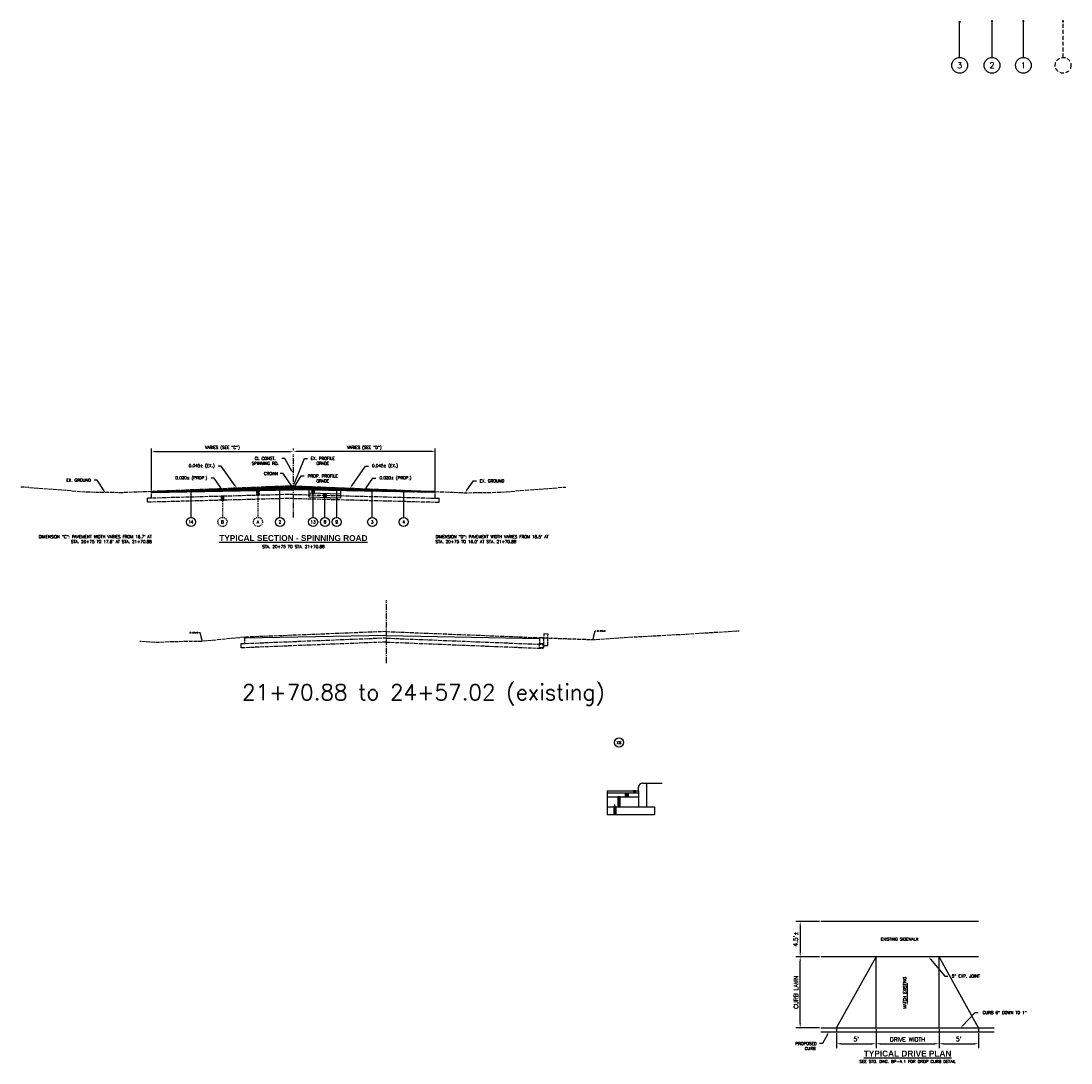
# Model space of a CAD drawing. Header units: feet. Extents: x 1490463 to 2981251, y 656138 to 1312330.
# Tile 4 of 13: x 1490488 to 1490621, y 656340 to 656472. Entities that reach past the tile are written whole.
import ezdxf
from ezdxf import colors
from ezdxf.entities.mleader import LeaderData, LeaderLine
from ezdxf.enums import TextEntityAlignment as Align
from ezdxf.math import Vec2, Vec3

# ---------------------------------------------------------------- set-up
doc = ezdxf.new("R2010")
doc.units = ezdxf.units.FT
doc.header["$MEASUREMENT"] = 0
for name, pattern in [('C', [0.6, 0.5, -0.1]), ('CENTER2', [1.125, 0.75, -0.125, 0.125, -0.125]), ('DASHED', [0.75, 0.5, -0.25])]:
    doc.linetypes.add(name, pattern=pattern)
for name, color, linetype in [('E-PAVEMENT', 27, 'C'), ('P-HATCH', 247, 'Continuous'), ('P-LABEL', 7, 'Continuous')]:
    doc.layers.add(name, color=color, linetype=linetype)
doc.styles.add('C1', font='simplex.shx')
doc.styles.add('SOLID', font='arialbd.ttf')
doc.styles.get("Standard").update_dxf_attribs({"font": 'simplex.shx'})
doc.dimstyles.new('COEC', dxfattribs={"dimscale": 13.9, "dimtxt": 0.18, "dimasz": 0.18, "dimexe": 0.18, "dimexo": 0.0625, "dimgap": 0.09, "dimtad": 1, "dimzin": 0, "dimdsep": 46, "dimtxsty": 'Standard', "dimcen": 0.09, "dimclrd": 256, "dimclre": 256, "dimclrt": 256, "dimaunit": 1, "dimadec": 4, "dimazin": 0, "dimtfac": 1, "dimtofl": 0, "dimtmove": 0, "dimatfit": 3, "dimfxl": 1, "dimtolj": 1, "dimtzin": 0, "dimlwd": -1, "dimlwe": -1, "dimarcsym": 0})

# ---------------------------------------------------------------- blocks, each defined once
blk = doc.blocks.new('*D321')
at = {"layer": 'DEFPOINTS', "color": 0, "transparency": 16777216}
for p in [(1490522.27, 656417.22), (1490522.27, 656417.22), (1490504.27, 656412.13)]:
    blk.add_point(p, dxfattribs=at)
at = {"layer": 'P-LABEL', "transparency": 16777216}
for p, q in [((1490504.27, 656412.28), (1490504.27, 656417.6)), ((1490504.65, 656417.22), (1490521.9, 656417.22)), ((1490522.27, 656417.37), (1490522.27, 656417.6))]:
    blk.add_line(p, q, dxfattribs=at)
for points in [[(1490504.65, 656417.29), (1490504.65, 656417.16), (1490504.27, 656417.22)], [(1490521.9, 656417.29), (1490521.9, 656417.16), (1490522.27, 656417.22)]]:
    blk.add_solid(points, dxfattribs=at)
at = {"layer": 'P-LABEL', "transparency": 16777216, "insert": (1490513.27, 656417.66), "char_height": 0.375, "attachment_point": 5}
blk.add_mtext('\\A1;VARIES (SEE "C")', dxfattribs=at)
blk = doc.blocks.new('*D322')
at = {"layer": 'DEFPOINTS', "color": 0, "transparency": 16777216}
for p in [(1490522.27, 656417.22), (1490522.27, 656417.22), (1490540.27, 656412.13)]:
    blk.add_point(p, dxfattribs=at)
at = {"layer": 'P-LABEL', "transparency": 16777216}
for p, q in [((1490522.27, 656417.37), (1490522.27, 656417.6)), ((1490539.9, 656417.22), (1490522.65, 656417.22)), ((1490540.27, 656412.28), (1490540.27, 656417.6))]:
    blk.add_line(p, q, dxfattribs=at)
for points in [[(1490522.65, 656417.29), (1490522.65, 656417.16), (1490522.27, 656417.22)], [(1490539.9, 656417.29), (1490539.9, 656417.16), (1490540.27, 656417.22)]]:
    blk.add_solid(points, dxfattribs=at)
at = {"layer": 'P-LABEL', "transparency": 16777216, "insert": (1490531.27, 656417.66), "char_height": 0.375, "attachment_point": 5}
blk.add_mtext('\\A1;VARIES (SEE "D")', dxfattribs=at)
blk = doc.blocks.new('*D360')
at = {"layer": 'DEFPOINTS', "color": 0, "transparency": 16777216}
for p in [(1490596.19, 656344.07), (1490604.19, 656344.07), (1490604.19, 656342.04)]:
    blk.add_point(p, dxfattribs=at)
at = {"layer": 'P-LABEL', "transparency": 16777216}
for p, q in [((1490596.19, 656343.88), (1490596.19, 656341.5)), ((1490604.19, 656343.88), (1490604.19, 656341.5)), ((1490596.73, 656342.04), (1490603.65, 656342.04))]:
    blk.add_line(p, q, dxfattribs=at)
for points in [[(1490596.73, 656342.13), (1490596.73, 656341.95), (1490596.19, 656342.04)], [(1490603.65, 656342.13), (1490603.65, 656341.95), (1490604.19, 656342.04)]]:
    blk.add_solid(points, dxfattribs=at)
at = {"layer": 'P-LABEL', "transparency": 16777216, "insert": (1490600.19, 656342.58), "char_height": 0.54, "attachment_point": 5}
blk.add_mtext('\\A1;DRIVE WIDTH', dxfattribs=at)
blk = doc.blocks.new('*D361')
at = {"layer": 'DEFPOINTS', "color": 0, "transparency": 16777216}
for p in [(1490589.19, 656357.57), (1490586.57, 656353.07), (1490589.19, 656353.07)]:
    blk.add_point(p, dxfattribs=at)
at = {"layer": 'P-LABEL', "transparency": 16777216}
for p, q in [((1490589.01, 656357.57), (1490586.03, 656357.57)), ((1490586.57, 656357.03), (1490586.57, 656353.61)), ((1490589.01, 656353.07), (1490586.03, 656353.07))]:
    blk.add_line(p, q, dxfattribs=at)
for points in [[(1490586.48, 656357.03), (1490586.66, 656357.03), (1490586.57, 656357.57)], [(1490586.48, 656353.61), (1490586.66, 656353.61), (1490586.57, 656353.07)]]:
    blk.add_solid(points, dxfattribs=at)
at = {"layer": 'P-LABEL', "transparency": 16777216, "insert": (1490585.98, 656355.32), "char_height": 0.54, "attachment_point": 5, "rotation": 90}
blk.add_mtext("\\A1;4.5'%%P", dxfattribs=at)
blk = doc.blocks.new('*D362')
at = {"layer": 'DEFPOINTS', "color": 0, "transparency": 16777216}
for p in [(1490586.57, 656353.07), (1490589.19, 656353.07), (1490589.19, 656344.07)]:
    blk.add_point(p, dxfattribs=at)
at = {"layer": 'P-LABEL', "transparency": 16777216}
for p, q in [((1490589.01, 656353.07), (1490586.03, 656353.07)), ((1490586.57, 656344.61), (1490586.57, 656352.53)), ((1490589.01, 656344.07), (1490586.03, 656344.07))]:
    blk.add_line(p, q, dxfattribs=at)
for points in [[(1490586.48, 656352.53), (1490586.66, 656352.53), (1490586.57, 656353.07)], [(1490586.48, 656344.61), (1490586.66, 656344.61), (1490586.57, 656344.07)]]:
    blk.add_solid(points, dxfattribs=at)
at = {"layer": 'P-LABEL', "transparency": 16777216, "insert": (1490586.03, 656348.57), "char_height": 0.54, "attachment_point": 5, "rotation": 90}
blk.add_mtext('\\A1;CURB LAWN', dxfattribs=at)
blk = doc.blocks.new('*D363')
at = {"layer": 'DEFPOINTS', "color": 0, "transparency": 16777216}
for p in [(1490591.19, 656343.57), (1490596.19, 656343.57), (1490596.19, 656342.04)]:
    blk.add_point(p, dxfattribs=at)
at = {"layer": 'P-LABEL', "transparency": 16777216}
for p, q in [((1490591.19, 656343.38), (1490591.19, 656341.5)), ((1490596.19, 656343.38), (1490596.19, 656341.5)), ((1490591.73, 656342.04), (1490595.65, 656342.04))]:
    blk.add_line(p, q, dxfattribs=at)
for points in [[(1490591.73, 656342.13), (1490591.73, 656341.95), (1490591.19, 656342.04)], [(1490595.65, 656342.13), (1490595.65, 656341.95), (1490596.19, 656342.04)]]:
    blk.add_solid(points, dxfattribs=at)
at = {"layer": 'P-LABEL', "transparency": 16777216, "insert": (1490593.69, 656342.63), "char_height": 0.54, "attachment_point": 5}
blk.add_mtext("\\A1;5'", dxfattribs=at)
blk = doc.blocks.new('*D364')
at = {"layer": 'DEFPOINTS', "color": 0, "transparency": 16777216}
for p in [(1490604.19, 656343.57), (1490609.19, 656343.57), (1490609.19, 656342.04)]:
    blk.add_point(p, dxfattribs=at)
at = {"layer": 'P-LABEL', "transparency": 16777216}
for p, q in [((1490604.19, 656343.38), (1490604.19, 656341.5)), ((1490609.19, 656343.38), (1490609.19, 656341.5)), ((1490604.73, 656342.04), (1490608.65, 656342.04))]:
    blk.add_line(p, q, dxfattribs=at)
for points in [[(1490604.73, 656342.13), (1490604.73, 656341.95), (1490604.19, 656342.04)], [(1490608.65, 656342.13), (1490608.65, 656341.95), (1490609.19, 656342.04)]]:
    blk.add_solid(points, dxfattribs=at)
at = {"layer": 'P-LABEL', "transparency": 16777216, "insert": (1490606.69, 656342.63), "char_height": 0.54, "attachment_point": 5}
blk.add_mtext("\\A1;5'", dxfattribs=at)

msp = doc.modelspace()

# ---------------------------------------------------------------- hatches: boundary and pattern name
at = {"layer": 'E-PAVEMENT'}
h = msp.add_hatch(color=256, dxfattribs=at)
h.dxf.hatch_style = 1
h.paths.add_polyline_path([(1490517.934, 656411.653), (1490517.614, 656411.639), (1490517.614, 656412.662), (1490517.934, 656412.675)])
h = msp.add_hatch(color=256, dxfattribs=at)
h.dxf.hatch_style = 1
h.paths.add_polyline_path([(1490513.439, 656411.03), (1490513.437, 656411.53), (1490513.117, 656411.524), (1490513.109, 656411.023)])
at = {"layer": 'P-HATCH'}
h = msp.add_hatch(dxfattribs=at)
h.set_pattern_fill('ANSI31', color=256)
h.set_pattern_definition([(45, (-149.95192, 0), (-0.088388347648, 0.088388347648), [])])
h.paths.add_polyline_path([(1490504.274, 656412.003), (1490522.274, 656412.363), (1490540.274, 656412.003), (1490540.274, 656412.128), (1490522.274, 656412.848), (1490504.274, 656412.128)])
at = {"layer": 'P-LABEL'}
h = msp.add_hatch(color=256, dxfattribs=at)
h.dxf.hatch_style = 1
edge = h.paths.add_edge_path()
edge.add_arc((1490606.801, 656471.725), 0.0625, 0, 360)
h = msp.add_hatch(color=256, dxfattribs=at)
h.dxf.hatch_style = 1
edge = h.paths.add_edge_path()
edge.add_arc((1490509.274, 656412.228), 0.0625, 0, 360)
h = msp.add_hatch(color=256, dxfattribs=at)
h.dxf.hatch_style = 1
h.paths.add_polyline_path([(1490520.389, 656412.773), (1490520.709, 656412.786), (1490520.722, 656412.332), (1490520.402, 656412.326)])
h = msp.add_hatch(color=256, dxfattribs=at)
h.dxf.hatch_style = 1
h.paths.add_polyline_path([(1490524.934, 656412.31), (1490524.614, 656412.317), (1490524.614, 656411.922), (1490524.934, 656411.909)])
h = msp.add_hatch(color=256, dxfattribs=at)
h.dxf.hatch_style = 1
h.paths.add_polyline_path([(1490526.115, 656411.862), (1490526.435, 656411.849), (1490526.435, 656411.349), (1490526.115, 656411.362)])
h = msp.add_hatch(color=256, dxfattribs=at)
h.dxf.hatch_style = 1
h.paths.add_polyline_path([(1490532.114, 656412.292), (1490532.434, 656412.285), (1490532.434, 656412.16), (1490532.114, 656412.167)])
h = msp.add_hatch(color=256, dxfattribs=at)
h.dxf.hatch_style = 1
edge = h.paths.add_edge_path()
edge.add_arc((1490536.274, 656412.083), 0.0625, 0, 360)
h = msp.add_hatch(color=256, dxfattribs=at)
h.dxf.hatch_style = 1
edge = h.paths.add_edge_path()
edge.add_arc((1490527.774, 656411.295), 0.0625, 0, 360)
h = msp.add_hatch(color=256, dxfattribs=at)
h.dxf.hatch_style = 1
h.paths.add_polyline_path([(1490563.414, 656373.373), (1490563.414, 656372.123), (1490563.734, 656372.123), (1490563.734, 656373.373)])
h = msp.add_hatch(color=256, dxfattribs=at)
h.dxf.hatch_style = 1
edge = h.paths.add_edge_path()
edge.add_arc((1490564.074, 656373.373), 0.04, 0, 360)
h = msp.add_hatch(color=256, dxfattribs=at)
h.dxf.hatch_style = 1
h.paths.add_polyline_path([(1490564.414, 656373.873), (1490564.734, 656373.873), (1490564.734, 656373.373), (1490564.414, 656373.373)])
h = msp.add_hatch(color=256, dxfattribs=at)
h.dxf.hatch_style = 1
edge = h.paths.add_edge_path()
edge.add_arc((1490565.074, 656373.873), 0.04, 0, 360)
h = msp.add_hatch(color=256, dxfattribs=at)
h.dxf.hatch_style = 1
h.paths.add_polyline_path([(1490565.414, 656374.123), (1490565.414, 656373.873), (1490565.734, 656373.873), (1490565.734, 656374.123)])
h = msp.add_hatch(color=256, dxfattribs=at)
h.dxf.hatch_style = 1
h.paths.add_polyline_path([(1490562.914, 656372.123), (1490562.914, 656371.123), (1490563.234, 656371.123), (1490563.234, 656372.123)])
h = msp.add_hatch(color=256, dxfattribs=at)
h.dxf.hatch_style = 1
edge = h.paths.add_edge_path()
edge.add_arc((1490562.574, 656371.123), 0.04, 0, 360)

# ---------------------------------------------------------------- linework, layer by layer
at = {"layer": 'E-PAVEMENT', "flags": 128}
for points in [[(1490504.274, 656412.128), (1490500.496, 656411.977), (1490496.17, 656412.036), (1490487.715, 656412.701)], [(1490522.274, 656411.765), (1490503.774, 656411.275)], [(1490522.274, 656412.848), (1490504.274, 656412.128)], [(1490504.274, 656411.295), (1490504.274, 656412.128)], [(1490522.274, 656412.848), (1490540.274, 656412.128)], [(1490522.274, 656411.765), (1490540.774, 656411.275)], [(1490540.274, 656412.128), (1490544.053, 656411.977), (1490548.378, 656412.036), (1490556.833, 656412.701)], [(1490540.274, 656411.295), (1490540.274, 656412.128)], [(1490503.774, 656410.775), (1490503.774, 656411.275)], [(1490522.274, 656411.265), (1490503.774, 656410.775)], [(1490522.274, 656411.265), (1490540.774, 656410.775)], [(1490540.774, 656410.775), (1490540.774, 656411.275)], [(1490534.065, 656394.359), (1490516.065, 656393.639)], [(1490534.065, 656394.359), (1490554.064, 656393.559)], [(1490554.064, 656393.559), (1490560.265, 656393.342), (1490565.637, 656393.689), (1490572.106, 656394.037), (1490578.83, 656394.461)], [(1490516.065, 656393.639), (1490510.712, 656393.111), (1490508.95, 656393.088), (1490506.983, 656393.063), (1490505.129, 656392.951), (1490502.772, 656393.111)], [(1490534.099, 656393.526), (1490515.599, 656392.786)], [(1490534.119, 656393.026), (1490515.599, 656392.285)], [(1490516.065, 656393.639), (1490516.065, 656392.805)], [(1490534.012, 656393.026), (1490553.948, 656392.229)], [(1490534.032, 656393.526), (1490553.968, 656392.728)], [(1490553.488, 656393.61), (1490553.463, 656392.36), (1490554.04, 656392.349)], [(1490553.487, 656393.582), (1490553.471, 656392.748)], [(1490553.488, 656393.61), (1490554.065, 656393.599)], [(1490554.045, 656392.599), (1490554.075, 656394.098)], [(1490554.075, 656394.098), (1490554.575, 656394.088)], [(1490554.545, 656392.589), (1490554.575, 656394.088)], [(1490515.599, 656392.786), (1490515.599, 656392.285)], [(1490553.473, 656392.86), (1490554.05, 656392.849)], [(1490553.473, 656392.86), (1490553.973, 656392.85), (1490553.948, 656392.229)], [(1490554.04, 656392.349), (1490554.045, 656392.599)], [(1490554.045, 656392.599), (1490554.545, 656392.589)], [(1490562.074, 656374.123), (1490562.074, 656372.455)], [(1490563.006, 656372.418), (1490563.006, 656371.417)]]:
    msp.add_lwpolyline(points, dxfattribs=at)
for points in [[(1490517.934, 656411.653), (1490517.614, 656411.639), (1490517.614, 656412.662), (1490517.934, 656412.675)], [(1490513.439, 656411.03), (1490513.437, 656411.53), (1490513.117, 656411.524), (1490513.109, 656411.023)]]:
    msp.add_lwpolyline(points, close=True, dxfattribs=at)
at = {"layer": 'E-PAVEMENT', "linetype": 'DASHED', "ltscale": 0.25, "flags": 128}
for points in [[(1490517.774, 656411.835), (1490517.774, 656408.848)], [(1490513.274, 656411.155), (1490513.274, 656408.848)]]:
    msp.add_lwpolyline(points, dxfattribs=at)
at = {"layer": 'E-PAVEMENT', "linetype": 'DASHED', "ltscale": 0.25}
for centre in [(1490513.274, 656408.27), (1490517.774, 656408.27)]:
    msp.add_circle(centre, 0.579, dxfattribs=at)
at = {"layer": 'P-LABEL'}
msp.add_line((1490591.193, 656344.066), (1490596.193, 656353.066), dxfattribs=at)
at = {"layer": 'P-LABEL', "linetype": 'ByBlock', "lineweight": -2}
msp.add_line((1490600.193, 656347.282), (1490600.193, 656349.745), dxfattribs=at)
at = {"layer": 'P-LABEL', "flags": 128}
for points in [[(1490606.801, 656467.225), (1490606.801, 656471.725)], [(1490610.847, 656471.725), (1490610.972, 656471.725), (1490610.972, 656471.85), (1490610.847, 656471.85), (1490610.847, 656471.725)], [(1490610.91, 656467.225), (1490610.91, 656471.725)], [(1490614.823, 656471.725), (1490614.948, 656471.725), (1490614.948, 656471.85), (1490614.823, 656471.85), (1490614.823, 656471.725)], [(1490614.886, 656467.225), (1490614.886, 656471.725)], [(1490619.864, 656471.725), (1490619.989, 656471.725), (1490619.989, 656471.85), (1490619.864, 656471.85), (1490619.864, 656471.725)], [(1490504.274, 656412.128), (1490522.274, 656412.488)], [(1490504.274, 656412.003), (1490522.274, 656412.363)], [(1490504.274, 656412.003), (1490504.274, 656412.128)], [(1490520.389, 656412.773), (1490520.709, 656412.786), (1490520.722, 656412.332), (1490520.402, 656412.326), (1490520.389, 656412.773)], [(1490520.562, 656408.848), (1490520.562, 656412.329)], [(1490540.274, 656412.128), (1490522.274, 656412.488)], [(1490540.274, 656412.003), (1490522.274, 656412.363)], [(1490524.274, 656411.435), (1490524.274, 656412.323)], [(1490528.278, 656411.775), (1490524.274, 656411.935)], [(1490524.934, 656412.31), (1490524.614, 656412.317), (1490524.614, 656411.922), (1490524.934, 656411.909), (1490524.934, 656412.31)], [(1490524.774, 656408.848), (1490524.774, 656411.431), (1490524.774, 656411.931)], [(1490526.115, 656411.862), (1490526.435, 656411.849), (1490526.435, 656411.349), (1490526.115, 656411.362), (1490526.115, 656411.862)], [(1490527.774, 656411.279), (1490527.781, 656412.247)], [(1490528.274, 656411.275), (1490528.281, 656412.243)], [(1490532.114, 656412.292), (1490532.434, 656412.285), (1490532.434, 656412.16), (1490532.114, 656412.167), (1490532.114, 656412.292)], [(1490532.274, 656408.848), (1490532.274, 656412.163)], [(1490536.274, 656408.848), (1490536.274, 656412.083)], [(1490540.274, 656412.003), (1490540.274, 656412.128)], [(1490528.274, 656411.275), (1490524.274, 656411.435)], [(1490526.275, 656408.848), (1490526.275, 656411.403)], [(1490527.774, 656408.848), (1490527.774, 656411.359)], [(1490534.065, 656393.873), (1490516.065, 656393.513)], [(1490516.065, 656393.639), (1490516.065, 656393.513)], [(1490534.065, 656393.873), (1490553.486, 656393.485), (1490553.487, 656393.582)], [(1490566.074, 656374.123), (1490566.074, 656374.623)], [(1490566.574, 656375.123), (1490567.074, 656375.123)], [(1490567.074, 656375.123), (1490567.074, 656372.123)], [(1490567.074, 656375.123), (1490569.074, 656375.123)], [(1490562.074, 656374.123), (1490562.074, 656373.873)], [(1490562.074, 656374.123), (1490562.074, 656371.123)], [(1490562.074, 656374.123), (1490566.074, 656374.123)], [(1490562.074, 656373.873), (1490566.074, 656373.873)], [(1490562.074, 656373.373), (1490566.074, 656373.373)], [(1490563.414, 656373.373), (1490563.414, 656372.123), (1490563.734, 656372.123), (1490563.734, 656373.373), (1490563.414, 656373.373)], [(1490564.414, 656373.873), (1490564.734, 656373.873), (1490564.734, 656373.373), (1490564.414, 656373.373), (1490564.414, 656373.873)], [(1490565.414, 656374.123), (1490565.414, 656373.873), (1490565.734, 656373.873), (1490565.734, 656374.123), (1490565.414, 656374.123)], [(1490566.074, 656374.123), (1490566.074, 656372.123)], [(1490562.074, 656372.123), (1490568.074, 656372.123)], [(1490562.914, 656372.123), (1490562.914, 656371.123), (1490563.234, 656371.123), (1490563.234, 656372.123), (1490562.914, 656372.123)], [(1490568.074, 656372.123), (1490568.074, 656371.123)], [(1490562.074, 656371.123), (1490568.074, 656371.123)], [(1490609.193, 656357.566), (1490589.193, 656357.566)], [(1490609.193, 656353.066), (1490589.193, 656353.066)], [(1490596.193, 656344.066), (1490596.193, 656353.066)], [(1490604.193, 656344.066), (1490604.193, 656353.066)], [(1490609.193, 656344.066), (1490604.193, 656353.066)], [(1490589.193, 656344.066), (1490611.193, 656344.066)], [(1490591.193, 656344.066), (1490591.193, 656343.566)], [(1490609.193, 656344.066), (1490609.193, 656343.566)], [(1490589.193, 656343.566), (1490611.193, 656343.566)]]:
    msp.add_lwpolyline(points, dxfattribs=at)
at = {"layer": 'P-LABEL', "linetype": 'DASHED', "flags": 128}
msp.add_lwpolyline([(1490619.926, 656467.225), (1490619.926, 656471.725)], dxfattribs=at)
at = {"layer": 'P-LABEL', "linetype": 'CENTER2', "flags": 128}
for points in [[(1490522.274, 656408.848), (1490522.274, 656416.848)], [(1490534.065, 656390.359), (1490534.065, 656398.359)]]:
    msp.add_lwpolyline(points, dxfattribs=at)
at = {"layer": 'P-LABEL', "ltscale": 0.25, "flags": 128}
msp.add_lwpolyline([(1490509.274, 656412.228), (1490509.274, 656408.848)], dxfattribs=at)
at = {"layer": 'P-LABEL', "const_width": 0.08, "flags": 128}
msp.add_lwpolyline([(1490596.193, 656353.066), (1490604.193, 656353.066)], dxfattribs=at)
at = {"layer": 'P-LABEL'}
for centre, radius in [((1490606.801, 656471.725), 0.0625), ((1490606.801, 656466.225), 1), ((1490610.91, 656466.225), 1), ((1490614.886, 656466.225), 1), ((1490509.274, 656412.228), 0.0625), ((1490536.274, 656412.083), 0.0625), ((1490527.774, 656411.295), 0.0625), ((1490509.274, 656408.27), 0.579), ((1490520.562, 656408.27), 0.579), ((1490524.775, 656408.27), 0.579), ((1490526.277, 656408.27), 0.579), ((1490527.774, 656408.27), 0.579), ((1490532.274, 656408.27), 0.579), ((1490536.274, 656408.27), 0.579), ((1490563.574, 656380.272), 0.579), ((1490564.074, 656373.373), 0.04), ((1490565.074, 656373.873), 0.04), ((1490562.574, 656371.123), 0.04)]:
    msp.add_circle(centre, radius, dxfattribs=at)
at = {"layer": 'P-LABEL', "linetype": 'DASHED'}
msp.add_circle((1490619.926, 656466.225), 1, dxfattribs=at)
at = {"layer": 'P-LABEL'}
msp.add_arc((1490566.574, 656374.623), 0.5, 90, 180, dxfattribs=at)
msp.add_solid([(1490600.255, 656347.282), (1490600.193, 656346.907), (1490600.13, 656347.282)], dxfattribs=at)

# ---------------------------------------------------------------- texts
at = {"layer": 'E-PAVEMENT', "style": 'C1'}
for s, p in [('B', (1490513.274, 656408.27)), ('A', (1490517.774, 656408.27))]:
    msp.add_text(s, height=0.375, dxfattribs=at).set_placement(p, align=Align.MIDDLE_CENTER)
at = {"layer": 'P-LABEL', "style": 'C1'}
for s, p in [('14', (1490509.274, 656408.27)), ('2', (1490520.562, 656408.27)), ('13', (1490524.775, 656408.27)), ('8', (1490526.277, 656408.27)), ('9', (1490527.774, 656408.27)), ('3', (1490532.274, 656408.27)), ('4', (1490536.274, 656408.27)), ('XX', (1490563.574, 656380.272))]:
    msp.add_text(s, height=0.375, dxfattribs=at).set_placement(p, align=Align.MIDDLE_CENTER)
at = {"layer": 'P-LABEL'}
msp.add_text('MATCH EXISTING', height=0.375, rotation=90, dxfattribs=at).set_placement((1490600.028, 656348.512), align=Align.CENTER)
for s, width, insert, char_height, attachment_point, style in [('3', 0.75, (1490606.801, 656466.225), 0.75, 5, 'C1'), ('2', 0.75, (1490610.91, 656466.225), 0.75, 5, 'C1'), ('1', 0.75, (1490614.886, 656466.225), 0.75, 5, 'C1'), ('{\\LTYPICAL SECTION - SPINNING ROAD}', 56.04921, (1490522.274, 656406.218), 0.75, 5, 'SOLID'), ('21+70.88 to 24+57.02 (existing)', 48.30644, (1490515.761, 656387.657), 2, 1, 'C1'), ('{\\LTYPICAL DRIVE PLAN}', 56.0018, (1490600.193, 656340.792), 0.75, 5, 'SOLID'), ('SEE STD. DWG. BP-4.1 FOR DROP CURB DETAIL', 56.0018, (1490600.193, 656339.792), 0.375, 5, 'C1')]:
    msp.add_mtext_dynamic_manual_height_columns(s, width=width, gutter_width=10, heights=[0], dxfattribs=dict(at, insert=insert, char_height=char_height, attachment_point=attachment_point, style=style))
at = {"layer": 'P-LABEL', "char_height": 0.375, "style": 'C1'}
for s, insert, width, attachment_point in [('DIMENSION "C": PAVEMENT WIDTH VARIES FROM 16.7\' AT \\PSTA. 20+75 TO 17.6\' AT STA. 21+70.88', (1490504.307, 656406.587), 17.28663, 3), ('DIMENSION "D": PAVEMENT WIDTH VARIES FROM 18.5\' AT \\PSTA. 20+75 TO 16.0\' AT STA. 21+70.88', (1490540.305, 656406.587), 17.28663, 1), ('EXISTING SIDEWALK', (1490599.193, 656355.316), 5.66544, 5)]:
    msp.add_mtext(s, dxfattribs=dict(at, insert=insert, width=width, attachment_point=attachment_point))
at = {"layer": 'P-LABEL', "insert": (1490522.274, 656405.136), "char_height": 0.375, "attachment_point": 5}
msp.add_mtext_dynamic_manual_height_columns('STA. 20+75 TO STA. 21+70.88', width=56.04921, gutter_width=10, heights=[0], dxfattribs=at)

# ---------------------------------------------------------------- dimensions: what is measured, and where the dimension line sits
at = {"layer": 'P-LABEL'}
for base, p1, p2, text, override, picture, middle in [((1490522.274, 656417.223), (1490504.274, 656412.128), (1490522.274, 656417.223), 'VARIES (SEE "C")', {"dimscale": 3, "dimtxt": 0.125, "dimasz": 0.125, "dimexe": 0.125, "dimexo": 0.05, "dimgap": 0.05}, '*D321', (1490513.274, 656417.659)), ((1490522.274, 656417.223), (1490540.274, 656412.128), (1490522.274, 656417.223), 'VARIES (SEE "D")', {"dimscale": 3, "dimtxt": 0.125, "dimasz": 0.125, "dimexe": 0.125, "dimexo": 0.05, "dimgap": 0.05}, '*D322', (1490531.274, 656417.659)), ((1490604.193, 656342.042), (1490596.193, 656344.066), (1490604.193, 656344.066), 'DRIVE WIDTH', {"dimscale": 3}, '*D360', (1490600.193, 656342.582)), ((1490596.193, 656342.042), (1490591.193, 656343.566), (1490596.193, 656343.566), "5'", {"dimscale": 3}, '*D363', (1490593.693, 656342.633)), ((1490609.193, 656342.042), (1490604.193, 656343.566), (1490609.193, 656343.566), "5'", {"dimscale": 3}, '*D364', (1490606.693, 656342.633))]:
    dim = msp.add_linear_dim(base=base, p1=p1, p2=p2, text=text, dimstyle='COEC', override=override, dxfattribs=at)
    dim.commit()
    dim.dimension.update_dxf_attribs({"geometry": picture, "text_midpoint": middle})
for p1, text, picture, middle in [((1490589.193, 656357.566), "4.5'%%P", '*D361', (1490585.978, 656355.316)), ((1490589.193, 656344.066), 'CURB LAWN', '*D362', (1490586.03, 656348.566))]:
    dim = msp.add_linear_dim(base=(1490586.57, 656353.066), p1=p1, p2=(1490589.193, 656353.066), angle=90, text=text, dimstyle='COEC', override={"dimscale": 3}, dxfattribs=at)
    dim.commit()
    dim.dimension.update_dxf_attribs({"geometry": picture, "text_midpoint": middle})

# ---------------------------------------------------------------- leaders
ml = msp.add_multileader_mtext('Standard', dxfattribs=at)
ml.set_content('CL CONST.\\PSPINNING RD.', color=256)
ml.set_leader_properties()
ml.build(insert=Vec2(0, 0))
ml.multileader.update_dxf_attribs({"dogleg_length": 0.125, "arrow_head_size": 0.375, "scale": 3})
ctx = ml.context
ctx.base_point, ctx.scale, ctx.char_height, ctx.arrow_head_size, ctx.landing_gap_size, ctx.plane_origin = Vec3(1490516.58, 656416.326), 3, 0.375, 0.375, 0.27, Vec3(1490521.762, 656410.355)
ctx.text_align_type = 1
notes = []
notes.append((ctx, [(0, (1, 1, 0), (1490521.192, 656416.326), (-1, 0), 0.375, [(0, [(1490522.274, 656414.407)], 0, [])])]))
ctx.mtext.insert, ctx.mtext.alignment, ctx.mtext.flow_direction = Vec3(1490518.699, 656416.513), 2, 5
ml = msp.add_multileader_mtext('Standard', dxfattribs=at)
ml.set_content('EX. PROFILE\\PGRADE', color=256)
ml.set_leader_properties()
ml.build(insert=Vec2(0, 0))
ml.multileader.update_dxf_attribs({"dogleg_length": 0.125, "arrow_head_size": 0.375, "scale": 3})
ctx = ml.context
ctx.base_point, ctx.scale, ctx.char_height, ctx.arrow_head_size, ctx.landing_gap_size, ctx.plane_origin = Vec3(1490524.051, 656416.326), 3, 0.375, 0.375, 0.27, Vec3(1490524.178, 656414.313)
ctx.text_align_type = 1
notes.append((ctx, [(1, (1, 1, 0), (1490523.676, 656416.326), (1, 0), 0.375, [(0, [(1490522.274, 656412.848)], 0, [])])]))
ctx.mtext.insert, ctx.mtext.alignment, ctx.mtext.flow_direction = Vec3(1490526, 656416.513), 2, 5
ml = msp.add_multileader_mtext('Standard', dxfattribs=at)
ml.set_content('0.045%%P (EX.)', color=256)
ml.set_leader_properties()
ml.build(insert=Vec2(0, 0))
ml.multileader.update_dxf_attribs({"dogleg_length": 0.125, "arrow_head_size": 0.375, "scale": 3})
ctx = ml.context
ctx.base_point, ctx.scale, ctx.char_height, ctx.arrow_head_size, ctx.landing_gap_size, ctx.plane_origin = Vec3(1490508.547, 656415.35), 3, 0.375, 0.375, 0.27, Vec3(1490515.093, 656412.561)
ctx.text_align_type = 1
notes.append((ctx, [(1, (1, 1, 0), (1490513.123, 656415.35), (-1, 0), 0.375, [(0, [(1490515.093, 656412.561)], 0, [])])]))
ctx.mtext.insert, ctx.mtext.alignment, ctx.mtext.flow_direction = Vec3(1490510.648, 656415.6), 2, 5
ml = msp.add_multileader_mtext('Standard', dxfattribs=at)
ml.set_content('CROWN', color=256)
ml.set_leader_properties()
ml.build(insert=Vec2(0, 0))
ml.multileader.update_dxf_attribs({"dogleg_length": 0.125, "arrow_head_size": 0.375, "scale": 3})
ctx = ml.context
ctx.base_point, ctx.scale, ctx.char_height, ctx.arrow_head_size, ctx.landing_gap_size, ctx.plane_origin = Vec3(1490518.241, 656414.407), 3, 0.375, 0.375, 0.27, Vec3(1490522.274, 656412.488)
ctx.text_align_type = 1
notes.append((ctx, [(1, (1, 1, 0), (1490520.977, 656414.407), (-1, 0), 0.375, [(0, [(1490522.274, 656412.488)], 0, [])])]))
ctx.mtext.insert, ctx.mtext.alignment, ctx.mtext.flow_direction = Vec3(1490519.422, 656414.595), 2, 5
ml = msp.add_multileader_mtext('Standard', dxfattribs=at)
ml.set_content('0.045%%P (EX.)', color=256)
ml.set_leader_properties()
ml.build(insert=Vec2(0, 0))
ml.multileader.update_dxf_attribs({"dogleg_length": 0.125, "arrow_head_size": 0.375, "scale": 3})
ctx = ml.context
ctx.base_point, ctx.scale, ctx.char_height, ctx.arrow_head_size, ctx.landing_gap_size, ctx.plane_origin = Vec3(1490531.8, 656415.35), 3, 0.375, 0.375, 0.27, Vec3(1490529.455, 656412.561)
ctx.text_align_type = 1
notes.append((ctx, [(1, (1, 1, 0), (1490531.425, 656415.35), (1, 0), 0.375, [(0, [(1490529.455, 656412.561)], 0, [])])]))
ctx.mtext.insert, ctx.mtext.alignment, ctx.mtext.flow_direction = Vec3(1490533.9, 656415.6), 2, 5
ml = msp.add_multileader_mtext('Standard', dxfattribs=at)
ml.set_content('EX. GROUND', color=256)
ml.set_leader_properties()
ml.build(insert=Vec2(0, 0))
ml.multileader.update_dxf_attribs({"dogleg_length": 0.125, "arrow_head_size": 0.375, "scale": 3})
ctx = ml.context
ctx.base_point, ctx.scale, ctx.char_height, ctx.arrow_head_size, ctx.landing_gap_size, ctx.plane_origin = Vec3(1490493.058, 656413.57), 3, 0.375, 0.375, 0.27, Vec3(1490498.476, 656411.9)
ctx.text_align_type = 1
notes.append((ctx, [(0, (1, 1, 0), (1490497.366, 656413.57), (-1, 0), 0.375, [(0, [(1490498.476, 656411.9)], 0, [])])]))
ctx.mtext.insert, ctx.mtext.alignment, ctx.mtext.flow_direction = Vec3(1490495.025, 656413.757), 2, 5
ml = msp.add_multileader_mtext('Standard', dxfattribs=at)
ml.set_content('0.020%%P (PROP.)', color=256)
ml.set_leader_properties()
ml.build(insert=Vec2(0, 0))
ml.multileader.update_dxf_attribs({"dogleg_length": 0.125, "arrow_head_size": 0.375, "scale": 3})
ctx = ml.context
ctx.base_point, ctx.scale, ctx.char_height, ctx.arrow_head_size, ctx.landing_gap_size, ctx.plane_origin = Vec3(1490506.812, 656413.807), 3, 0.375, 0.375, 0.27, Vec3(1490513.274, 656412.308)
ctx.text_align_type = 1
notes.append((ctx, [(1, (1, 1, 0), (1490512.209, 656413.807), (-1, 0), 0.375, [(0, [(1490513.274, 656412.308)], 0, [])])]))
ctx.mtext.insert, ctx.mtext.alignment, ctx.mtext.flow_direction = Vec3(1490509.323, 656414.057), 2, 5
ml = msp.add_multileader_mtext('Standard', dxfattribs=at)
ml.set_content('PROP. PROFILE\\PGRADE', color=256)
ml.set_leader_properties()
ml.build(insert=Vec2(0, 0))
ml.multileader.update_dxf_attribs({"dogleg_length": 0.125, "arrow_head_size": 0.375, "scale": 3})
ctx = ml.context
ctx.base_point, ctx.scale, ctx.char_height, ctx.arrow_head_size, ctx.landing_gap_size, ctx.plane_origin = Vec3(1490523.641, 656414.105), 3, 0.375, 0.375, 0.27, Vec3(1490524.178, 656413.853)
ctx.text_align_type = 1
notes.append((ctx, [(1, (1, 1, 0), (1490523.266, 656414.105), (1, 0), 0.375, [(0, [(1490522.274, 656412.488)], 0, [])])]))
ctx.mtext.insert, ctx.mtext.alignment, ctx.mtext.flow_direction = Vec3(1490526, 656414.292), 2, 5
ml = msp.add_multileader_mtext('Standard', dxfattribs=at)
ml.set_content('0.020%%P (PROP.)', color=256)
ml.set_leader_properties()
ml.build(insert=Vec2(0, 0))
ml.multileader.update_dxf_attribs({"dogleg_length": 0.125, "arrow_head_size": 0.375, "scale": 3})
ctx = ml.context
ctx.base_point, ctx.scale, ctx.char_height, ctx.arrow_head_size, ctx.landing_gap_size, ctx.plane_origin = Vec3(1490532.714, 656413.807), 3, 0.375, 0.375, 0.27, Vec3(1490531.274, 656412.308)
ctx.text_align_type = 1
notes.append((ctx, [(1, (1, 1, 0), (1490532.339, 656413.807), (1, 0), 0.375, [(0, [(1490531.274, 656412.308)], 0, [])])]))
ctx.mtext.insert, ctx.mtext.alignment, ctx.mtext.flow_direction = Vec3(1490535.225, 656414.057), 2, 5
ml = msp.add_multileader_mtext('Standard', dxfattribs=at)
ml.set_content('EX. GROUND', color=256)
ml.set_leader_properties()
ml.build(insert=Vec2(0, 0))
ml.multileader.update_dxf_attribs({"dogleg_length": 0.125, "arrow_head_size": 0.375, "scale": 3})
ctx = ml.context
ctx.base_point, ctx.scale, ctx.char_height, ctx.arrow_head_size, ctx.landing_gap_size, ctx.plane_origin = Vec3(1490545.492, 656413.475), 3, 0.375, 0.375, 0.27, Vec3(1490544.053, 656411.977)
ctx.text_align_type = 1
notes.append((ctx, [(1, (1, 1, 0), (1490545.117, 656413.475), (1, 0), 0.375, [(0, [(1490544.053, 656411.977)], 0, [])])]))
ctx.mtext.insert, ctx.mtext.alignment, ctx.mtext.flow_direction = Vec3(1490547.459, 656413.663), 2, 5
ml = msp.add_multileader_mtext('Standard', dxfattribs=at)
ml.set_content('EX. GROUND', color=256)
ml.set_leader_properties()
ml.build(insert=Vec2(0, 0))
ml.multileader.update_dxf_attribs({"text_right_attachment_type": 2, "dogleg_length": 0.36, "arrow_head_size": 0.125})
ctx = ml.context
ctx.base_point, ctx.char_height, ctx.arrow_head_size, ctx.landing_gap_size, ctx.plane_origin = Vec3(1490560.68, 656394.435), 0.125, 0.125, 0.09, Vec3(1490560.265, 656393.342)
ctx.right_attachment, ctx.text_align_type = 2, 1
notes.append((ctx, [(0, (1, 1, 0), (1490560.549, 656394.435), (1, 0), 0.131, [(0, [(1490560.265, 656393.342)], 0, [])])]))
ctx.mtext.insert, ctx.mtext.alignment, ctx.mtext.flow_direction = Vec3(1490561.336, 656394.497), 2, 5
ml = msp.add_multileader_mtext('Standard', dxfattribs=at)
ml.set_content('EX. GROUND', color=256)
ml.set_leader_properties()
ml.build(insert=Vec2(0, 0))
ml.multileader.update_dxf_attribs({"text_right_attachment_type": 2, "dogleg_length": 0.36, "arrow_head_size": 0.125})
ctx = ml.context
ctx.base_point, ctx.char_height, ctx.arrow_head_size, ctx.landing_gap_size, ctx.plane_origin = Vec3(1490508.987, 656394.204), 0.125, 0.125, 0.09, Vec3(1490510.712, 656393.111)
ctx.right_attachment, ctx.text_align_type = 2, 1
notes.append((ctx, [(0, (1, 1, 0), (1490510.428, 656394.204), (-1, 0), 0.131, [(0, [(1490510.712, 656393.111)], 0, [])])]))
ctx.mtext.insert, ctx.mtext.alignment, ctx.mtext.flow_direction = Vec3(1490509.642, 656394.267), 2, 5
ml = msp.add_multileader_mtext('Standard', dxfattribs=at)
ml.set_content('5" EXP. JOINT', color=256)
ml.set_leader_properties()
ml.build(insert=Vec2(0, 0))
ml.multileader.update_dxf_attribs({"dogleg_length": 0.125, "arrow_head_size": 0.375, "scale": 3})
ctx = ml.context
ctx.base_point, ctx.scale, ctx.char_height, ctx.arrow_head_size, ctx.landing_gap_size, ctx.plane_origin = Vec3(1490605.311, 656350.638), 3, 0.375, 0.375, 0.27, Vec3(1490602.862, 656353.066)
ctx.text_align_type = 1
notes.append((ctx, [(1, (1, 1, 0), (1490604.936, 656350.638), (1, 0), 0.375, [(0, [(1490602.862, 656353.066)], 0, [])])]))
ctx.mtext.insert, ctx.mtext.alignment, ctx.mtext.flow_direction = Vec3(1490607.59, 656350.826), 2, 5
ml = msp.add_multileader_mtext('Standard', dxfattribs=at)
ml.set_content('CURB 6" DOWN TO 1"', color=256)
ml.set_leader_properties()
ml.build(insert=Vec2(0, 0))
ml.multileader.update_dxf_attribs({"dogleg_length": 0.125, "arrow_head_size": 0.375, "scale": 3})
ctx = ml.context
ctx.base_point, ctx.scale, ctx.char_height, ctx.arrow_head_size, ctx.landing_gap_size, ctx.plane_origin = Vec3(1490609.131, 656346.002), 3, 0.375, 0.375, 0.27, Vec3(1490606.636, 656343.927)
ctx.text_align_type = 1
notes.append((ctx, [(1, (1, 1, 0), (1490608.756, 656346.002), (1, 0), 0.375, [(0, [(1490606.933, 656344.066)], 0, [])])]))
ctx.mtext.insert, ctx.mtext.alignment, ctx.mtext.flow_direction = Vec3(1490612.517, 656346.189), 2, 5
ml = msp.add_multileader_mtext('Standard', dxfattribs=at)
ml.set_content('PROPOSED \\P    CURB', color=256)
ml.set_leader_properties()
ml.build(insert=Vec2(0, 0))
ml.multileader.update_dxf_attribs({"dogleg_length": 0.125, "arrow_head_size": 0.375, "scale": 3})
ctx = ml.context
ctx.base_point, ctx.scale, ctx.char_height, ctx.arrow_head_size, ctx.landing_gap_size, ctx.plane_origin = Vec3(1490585.615, 656342.063), 3, 0.375, 0.375, 0.27, Vec3(1490590.195, 656343.566)
ctx.text_align_type = 1
notes.append((ctx, [(0, (1, 1, 0), (1490589.387, 656342.063), (-1, 0), 0.375, [(0, [(1490590.195, 656343.566)], 0, [])])]))
ctx.mtext.insert, ctx.mtext.alignment, ctx.mtext.flow_direction = Vec3(1490587.313, 656342.251), 2, 5
for ctx, leaders in notes:
    for number, flags, end, landing, length, lines in leaders:
        leader = LeaderData()
        leader.index, (leader.has_last_leader_line, leader.has_dogleg_vector, leader.attachment_direction) = number, flags
        leader.last_leader_point, leader.dogleg_vector, leader.dogleg_length = Vec3(end), Vec3(landing), length
        for number, points, colour, breaks in lines:
            line = LeaderLine()
            line.index, line.vertices, line.color, line.breaks = number, Vec3.list(points), colors.encode_raw_color(colour), breaks
            leader.lines.append(line)
        ctx.leaders.append(leader)

doc.saveas('drawing.dxf')
